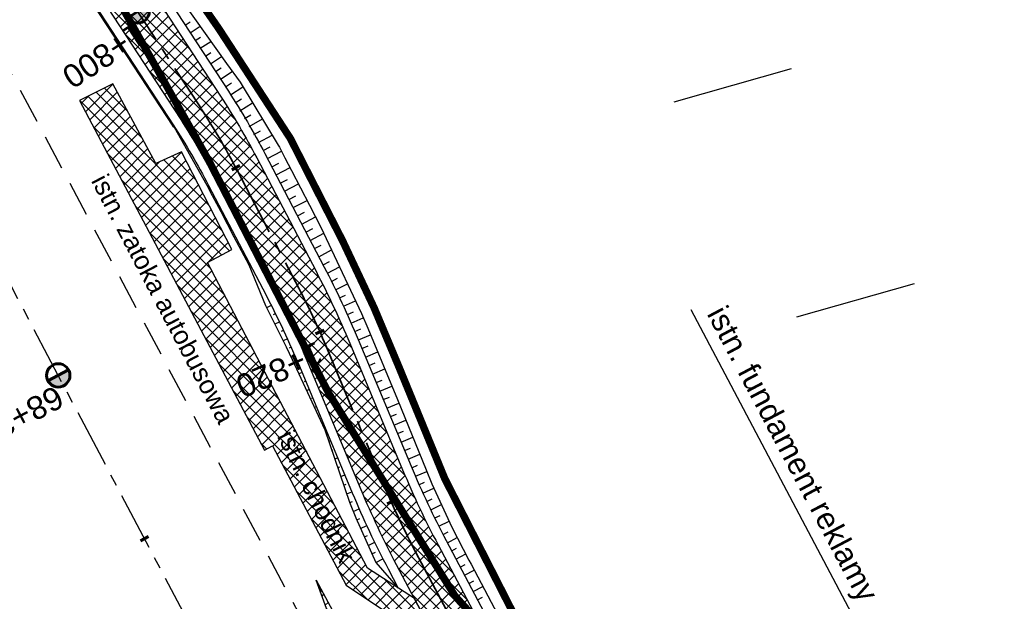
# Model space of a CAD drawing. Header units: metres. Extents: x 7529682 to 7533751, y 5721195 to 5727842.
# Tile 154 of 210: x 7530552 to 7530606, y 5726175 to 5726207. Entities that reach past the tile are written whole.
import ezdxf

# ---------------------------------------------------------------- set-up
doc = ezdxf.new("R2010")
doc.units = ezdxf.units.M
for name, pattern in [('817-dzialki-09-05-04$0$HIDDEN', [0.375, 0.25, -0.125]), ('ACAD_ISO05W100', [33, 24, -3, 0, -3, 0, -3]), ('CENTER', [50.8, 31.75, -6.35, 6.35, -6.35]), ('CENTER2', [28.575, 19.05, -3.175, 3.175, -3.175]), ('HIDDEN', [9.525, 6.35, -3.175])]:
    doc.linetypes.add(name, pattern=pattern)
for name, color, linetype in [('C-DROGI-SYTUACJA', 7, 'Continuous'), ('C-DROGI-SYTUACJA-ETYKIETY', 7, 'Continuous'), ('D-hatch-chodniki', 221, 'Continuous'), ('D-hatch-pobocza', 131, 'Continuous'), ('D-pobocza', 60, 'Continuous'), ('D-skarpa', 2, 'Continuous'), ('D-skarpa-kreskowanie', 2, 'Continuous')]:
    doc.layers.add(name, color=color, linetype=linetype)
for name, color, linetype, lineweight, true_color in [('D-ewidencja-numery', 7, 'Continuous', 50, 0x40ff00), ('D-hatch-ciag-pieszo-rowerowy', 7, 'Continuous', 13, 0xff9f80), ('D-LR-etap-III', 7, '817-dzialki-09-05-04$0$HIDDEN', 50, 0x00008f), ('D-podzialy-dzialek-Kobior', 7, 'Continuous', 30, 0xff0040)]:
    doc.layers.add(name, color=color, linetype=linetype, lineweight=lineweight, true_color=true_color)
for name, color, linetype, lineweight in [('D-krawędzie', 3, 'Continuous', 30), ('D-obrzeża', 2, 'Continuous', 30), ('D-opisy', 2, 'Continuous', 30), ('D-oś', 10, 'CENTER', 30), ('D-pas-drogowy', 7, 'ACAD_ISO05W100', 50)]:
    doc.layers.add(name, color=color, linetype=linetype, lineweight=lineweight)
doc.layers.add('poprzeczki', color=7, linetype='Continuous', true_color=0x0000c7)
doc.styles.get("Standard").update_dxf_attribs({"font": 'arial.ttf'})
pattern_1 = [(45, (0, 0), (-0.33675960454, 0.33675960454), []), (135, (0, 0), (-0.33675960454, -0.33675960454), [])]

# ---------------------------------------------------------------- blocks, each defined once
blk = doc.blocks.new('kilometraz')
at = {"linetype": 'ByBlock', "lineweight": -2}
blk.add_hatch(color=0, dxfattribs=at).paths.add_polyline_path([(0, -0.28125, 0.41421356), (0.28125, 0, 0.41421356), (0, 0.28125)])
at = {"color": 0, "linetype": 'ByBlock', "lineweight": -2}
blk.add_line((0, 0.28125), (0, -0.28125), dxfattribs=at)
blk.add_circle((0, 0), 0.28125, dxfattribs=at)
blk = doc.blocks.new('AeccTickLine')
at = {"color": 0, "linetype": 'ByBlock', "lineweight": -2}
blk.add_line((0, 1), (0, -1), dxfattribs=at)

msp = doc.modelspace()

# ---------------------------------------------------------------- hatches: boundary and pattern name
at = {"layer": 'D-hatch-chodniki', "true_color": 0x6e6e6e}
h = msp.add_hatch(dxfattribs=at)
h.set_pattern_fill('ANSI37', color=8, scale=0.15, style=0)
h.set_pattern_definition(pattern_1)
h.paths.add_polyline_path([(7530569.95, 5726176.26), (7530572.683, 5726174.422), (7530575.08, 5726172.81), (7530573.655, 5726175.53), (7530571.11, 5726177.18), (7530566.591, 5726185.821), (7530562.45, 5726193.74), (7530563.76, 5726194.44), (7530561.035, 5726199.74), (7530559.65, 5726199.11), (7530557.32, 5726203.42), (7530555.52, 5726202.51), (7530557.01, 5726199.688), (7530559.614, 5726194.768), (7530565.54, 5726183.56), (7530565.97, 5726183.81)])
at = {"layer": 'D-hatch-ciag-pieszo-rowerowy'}
h = msp.add_hatch(dxfattribs=at)
h.set_pattern_fill('ANSI37', color=256, scale=0.15, style=0)
h.set_pattern_definition(pattern_1)
edge = h.paths.add_edge_path()
edge.add_line((7530579.999, 5726163.494), (7530582.284, 5726164.519))
edge.add_line((7530582.284, 5726164.519), (7530574.938, 5726178.434))
edge.add_arc((7530619.154, 5726201.777), 50, 202.668, 207.8318, ccw=False)
edge.add_line((7530573.016, 5726182.508), (7530570.15, 5726189.371))
edge.add_arc((7530524.012, 5726170.102), 50, 22.668, 27.5934)
edge.add_line((7530568.325, 5726193.262), (7530565.111, 5726199.411))
edge.add_arc((7530529.661, 5726180.883), 40, 27.5934, 33.1309)
edge.add_line((7530563.158, 5726202.745), (7530555.511, 5726214.462))
edge.add_arc((7530589.008, 5726236.325), 40, 208.4475, 213.1309, ccw=False)
edge.add_line((7530553.837, 5726217.27), (7530543.028, 5726237.223))
edge.add_line((7530543.028, 5726237.223), (7530528.099, 5726266.319))
edge.add_line((7530528.099, 5726266.319), (7530507.524, 5726305.704))
edge.add_line((7530507.524, 5726305.704), (7530488.366, 5726341.909))
edge.add_line((7530488.366, 5726341.909), (7530485.291, 5726347.724))
edge.add_line((7530485.291, 5726347.724), (7530482.337, 5726347.963))
edge.add_line((7530482.337, 5726347.963), (7530486.156, 5726340.739))
edge.add_line((7530486.156, 5726340.739), (7530505.312, 5726304.54))
edge.add_line((7530505.312, 5726304.54), (7530525.878, 5726265.169))
edge.add_line((7530525.878, 5726265.169), (7530540.816, 5726236.057))
edge.add_line((7530540.816, 5726236.057), (7530551.688, 5726215.99))
edge.add_arc((7530586.858, 5726235.044), 40, 208.4475, 213.1309)
edge.add_line((7530553.361, 5726213.182), (7530560.998, 5726201.48))
edge.add_arc((7530527.501, 5726179.618), 40, 27.5934, 33.1309, ccw=False)
edge.add_line((7530562.951, 5726198.146), (7530566.06, 5726192.199))
edge.add_arc((7530521.747, 5726169.039), 50, 22.668, 27.5934, ccw=False)
edge.add_line((7530567.884, 5726188.309), (7530570.753, 5726181.44))
edge.add_arc((7530616.891, 5726200.71), 50, 202.668, 207.8318)
edge.add_line((7530572.675, 5726177.366), (7530579.999, 5726163.494))
at = {"layer": 'D-hatch-pobocza'}
h = msp.add_hatch(dxfattribs=at)
h.set_pattern_fill('ANSI37', color=256, scale=0.15, style=0)
h.set_pattern_definition(pattern_1)
h.paths.add_polyline_path([(7530568.335, 5726176.526), (7530572.471, 5726165.171), (7530576.37, 5726157.785), (7530577.986, 5726158.574)])

# ---------------------------------------------------------------- linework, layer by layer
at = {"layer": 'C-DROGI-SYTUACJA', "color": 10, "linetype": 'CENTER2', "lineweight": 35, "ltscale": 0.2}
msp.add_lwpolyline([(7530506.418, 5726305.122), (7530526.989, 5726265.744), (7530541.922, 5726236.64), (7530552.763, 5726216.63, 0.020438), (7530554.436, 5726213.822), (7530562.078, 5726202.113, -0.024166), (7530564.031, 5726198.778), (7530567.392, 5726192.349, -0.021495), (7530568.851, 5726189.237), (7530572.059, 5726181.558, 0.022535), (7530573.596, 5726178.299), (7530581.269, 5726163.764, 0.096558), (7530584.871, 5726159.294), (7530589.549, 5726155.354, -0.108108), (7530591.633, 5726152.643), (7530599.06, 5726136.869, -0.193566), (7530599.404, 5726130.909), (7530599.097, 5726129.998, 0.223174), (7530599.583, 5726125.774), (7530602.576, 5726120.93, -0.017191)], format="xyb", dxfattribs=at)
at = {"layer": 'D-ewidencja-numery', "color": 12, "ltscale": 15, "true_color": 0xc70000}
msp.add_lwpolyline([(7530406.018, 5726503.606), (7530427.465, 5726462.62), (7530447.928, 5726424.388), (7530471.127, 5726379.921), (7530490.501, 5726343.033), (7530509.499, 5726306.733), (7530529.89, 5726267.244), (7530543.852, 5726238.99), (7530554.809, 5726218.944), (7530559.027, 5726212.223), (7530563.061, 5726206.41), (7530566.934, 5726200.464), (7530569.771, 5726194.902), (7530571.473, 5726191.282), (7530572.839, 5726188.025), (7530575.295, 5726182.035), (7530579.737, 5726173.306), (7530583.3, 5726167.41), (7530583.3, 5726167.41), (7530583.3, 5726167.41)], dxfattribs=at)
at = {"layer": 'D-krawędzie', "linetype": 'HIDDEN', "ltscale": 0.3, "flags": 128}
msp.add_lwpolyline([(7530572.01, 5726166.06), (7530548.24, 5726210.73)], dxfattribs=at)
at = {"layer": 'D-krawędzie', "color": 7, "linetype": 'ByBlock'}
msp.add_lwpolyline([(7530569.95, 5726176.26), (7530572.683, 5726174.422), (7530575.08, 5726172.81), (7530573.655, 5726175.53), (7530571.11, 5726177.18), (7530566.591, 5726185.821), (7530562.45, 5726193.74), (7530563.76, 5726194.44), (7530561.035, 5726199.74), (7530559.65, 5726199.11), (7530557.32, 5726203.42), (7530555.52, 5726202.51), (7530557.01, 5726199.688), (7530559.614, 5726194.768), (7530565.54, 5726183.56), (7530565.97, 5726183.81)], close=True, dxfattribs=at)
at = {"layer": 'D-LR-etap-III', "ltscale": 10, "flags": 128}
msp.add_lwpolyline([(7531750.474, 5723895.103, 0.4, 0.4, 0), (7531750.505, 5723895.13, 0.4, 0.4, 0), (7531682.71, 5724022.92, 0.4, 0.4, 0), (7531619.177, 5724147.204, 0.4, 0.4, 0), (7531592.309, 5724198.489, 0.4, 0.4, 0), (7531553.264, 5724272.919, 0.4, 0.4, 0), (7531504.02, 5724366.79, 0.4, 0.4, 0), (7531482.09, 5724407.62, 0.4, 0.4, 0), (7531412.35, 5724541.183, 0.4, 0.4, 0), (7531388.464, 5724586.93, 0.4, 0.4, 0), (7531345.12, 5724669.94, 0.4, 0.4, 0), (7531127.66, 5725081.67, 0.4, 0.4, 0), (7531059.253, 5725211.041, 0.4, 0.4, 0), (7531008.007, 5725307.954, 0.4, 0.4, 0), (7530964.182, 5725390.836, 0.4, 0.4, 0), (7530914.557, 5725484.684, 0.4, 0.4, 0), (7530865.243, 5725577.494, 0.4, 0.4, 0), (7530840.085, 5725624.059, 0.4, 0.4, 0), (7530802.56, 5725694.925, 0.4, 0.4, 0), (7530755.54, 5725787.51, 0.4, 0.4, 0), (7530708.718, 5725876.303, 0.4, 0.4, 0), (7530695.12, 5725902.09, 0.4, 0.4, 0), (7530642.914, 5726001.078, 0.4, 0.4, 0), (7530634.935, 5726016.147, 0.4, 0.4, 0), (7530610.82, 5726061.93, 0.4, 0.4, 0), (7530610.82, 5726061.93, 0.4, 0.4, 0), (7530607.21, 5726063.51, 0.4, 0.4, 0), (7530597.42, 5726080.68, 0.4, 0.4, 0), (7530591.16, 5726088.44, 0.4, 0.4, 0), (7530581.28, 5726107.21, 0.4, 0.4, 0), (7530571.29, 5726130.56, 0.4, 0.4, 0), (7530549.555, 5726171.527, 0.4, 0.4, 0), (7530531.014, 5726206.474, 0.4, 0.4, 0), (7530516.461, 5726236.017, 0.4, 0.4, 0), (7530500.799, 5726266.141, 0.4, 0.4, 0), (7530491.35, 5726283.94, 0.4, 0.4, 0), (7530482.4, 5726303.41, 0.4, 0.4, 0), (7530482.4, 5726303.41, 0.4, 0.4, 0), (7530450.41, 5726357.28, 0.4, 0.4, 0), (7530397.759, 5726458.5, 0.4, 0.4, 0), (7530334.708, 5726583.665, 0.4, 0.4, 0), (7530303.939, 5726645.168, 0.4, 0.4, 0), (7530300.51, 5726651.778, 0.4, 0.4, 0), (7530289.214, 5726671.967, 0.4, 0.4, 0), (7530281.54, 5726685.57, 0.4, 0.4, 0), (7530261.371, 5726724.163, 0.4, 0.4, 0), (7530254.03, 5726738.21, 0.4, 0.4, 0), (7530197.22, 5726845.06, 0.4, 0.4, 0), (7530194.71, 5726849.15, 0.4, 0.4, 0), (7530195.92, 5726850.75, 0.4, 0.4, 0), (7530170.547, 5726892.961, 0.4, 0.4, 0), (7530143.175, 5726945.066, 0.4, 0.4, 0), (7530105.06, 5727018.32, 0.4, 0.4, 0), (7530100.06, 5727027.16, 0.4, 0.4, 0), (7530062.319, 5727099.625, 0.4, 0.4, 0), (7530015.379, 5727189.42, 0.4, 0.4, 0), (7529983.208, 5727250.207, 0.4, 0.4, 0), (7529953.284, 5727306.747, 0.4, 0.4, 0), (7529900.671, 5727406.159, 0.4, 0.4, 0), (7529890.63, 5727425.131, 0.4, 0.4, 0), (7529875.155, 5727454.426, 0.4, 0.4, 0), (7529857.56, 5727487.787, 0.4, 0.4, 0), (7529835.194, 5727530.193, 0.4, 0.4, 0), (7529811.741, 5727574.662, 0.4, 0.4, 0), (7529792.102, 5727611.923, 0.4, 0.4, 0), (7529768.066, 5727657.47, 0.4, 0.4, 0), (7529755.211, 5727682.131, 0.4, 0.4, 0), (7529753.31, 5727681.13, 0.4, 0.4, 0), (7529739.21, 5727707.77, 0.4, 0.4, 0), (7529735.395, 5727711.252, 0.4, 0.4, 0), (7529725.42, 5727730.2, 0.4, 0.4, 0), (7529723.55, 5727729.88, 0.4, 0.4, 0), (7529695.567, 5727782.932, 0.4, 0.4, 0), (7529717.68, 5727794.024, 0.4, 0.4, 0), (7529736.275, 5727758.647, 0.4, 0.4, 0), (7529736.275, 5727758.647, 0.4, 0.4, 0), (7529744.511, 5727750.406, 0.4, 0.4, 0), (7529744.511, 5727750.406, 0.4, 0.4, 0), (7529750.283, 5727738.55, 0.4, 0.4, 0), (7529777.109, 5727687.569, 0.4, 0.4, 0), (7529796.515, 5727651.33, 0.4, 0.4, 0), (7529814.938, 5727616.793, 0.4, 0.4, 0), (7529839.007, 5727572.304, 0.4, 0.4, 0), (7529860.618, 5727532.509, 0.4, 0.4, 0), (7529882.349, 5727491.504, 0.4, 0.4, 0), (7529904.865, 5727449.096, 0.4, 0.4, 0), (7529920.747, 5727418.885, 0.4, 0.4, 0), (7529946.677, 5727368.547, 0.4, 0.4, 0), (7529972.025, 5727320.573, 0.4, 0.4, 0), (7529987.74, 5727290.153, 0.4, 0.4, 0), (7529996.497, 5727273.662, 0.4, 0.4, 0), (7530017.541, 5727234.203, 0.4, 0.4, 0), (7530033.054, 5727204.864, 0.4, 0.4, 0), (7530051.623, 5727170.223, 0.4, 0.4, 0), (7530069.277, 5727137.016, 0.4, 0.4, 0), (7530089.385, 5727097.534, 0.4, 0.4, 0), (7530109.713, 5727060.747, 0.4, 0.4, 0), (7530136.77, 5727011.64, 0.4, 0.4, 0), (7530162.447, 5726962.744, 0.4, 0.4, 0), (7530187.674, 5726916.992, 0.4, 0.4, 0), (7530207.821, 5726879.335, 0.4, 0.4, 0), (7530230.626, 5726834.519, 0.4, 0.4, 0), (7530262.288, 5726776.618, 0.4, 0.4, 0), (7530277.51, 5726760.213, 0.4, 0.4, 0), (7530286.037, 5726744.107, 0.4, 0.4, 0), (7530288.097, 5726735.884, 0.4, 0.4, 0), (7530290.394, 5726725.047, 0.4, 0.4, 0), (7530296.177, 5726713.583, 0.4, 0.4, 0), (7530302.726, 5726701.182, 0.4, 0.4, 0), (7530325.685, 5726657.466, 0.4, 0.4, 0), (7530343.244, 5726623.649, 0.4, 0.4, 0), (7530360.23, 5726591.747, 0.4, 0.4, 0), (7530383.209, 5726548.059, 0.4, 0.4, 0), (7530406.018, 5726503.606, 0.4, 0.4, 0), (7530427.465, 5726462.62, 0.4, 0.4, 0), (7530447.928, 5726424.388, 0.4, 0.4, 0), (7530471.127, 5726379.921, 0.4, 0.4, 0), (7530490.501, 5726343.033, 0.4, 0.4, 0), (7530509.499, 5726306.733, 0.4, 0.4, 0), (7530529.89, 5726267.244, 0.4, 0.4, 0), (7530543.852, 5726238.99, 0.4, 0.4, 0), (7530554.809, 5726218.944, 0.4, 0.4, 0), (7530559.027, 5726212.223, 0.4, 0.4, 0), (7530563.061, 5726206.41, 0.4, 0.4, 0), (7530566.934, 5726200.464, 0.4, 0.4, 0), (7530569.771, 5726194.902, 0.4, 0.4, 0), (7530571.473, 5726191.282, 0.4, 0.4, 0), (7530572.839, 5726188.025, 0.4, 0.4, 0), (7530575.295, 5726182.035, 0.4, 0.4, 0), (7530579.737, 5726173.306, 0.4, 0.4, 0), (7530583.3, 5726167.41, 0.4, 0.4, 0), (7530593.4, 5726163.33, 0.4, 0.4, 0), (7530598.618, 5726155.264, 0.4, 0.4, 0), (7530608.258, 5726140.497, 0.4, 0.4, 0), (7530603.27, 5726136.83, 0.4, 0.4, 0), (7530606.53, 5726131.84, 0.4, 0.4, 0), (7530604.239, 5726124.217, 0.4, 0.4, 0), (7530605.847, 5726121.63, 0.4, 0.4, 0), (7530608.972, 5726116.164, 0.4, 0.4, 0), (7530618.114, 5726097.791, 0.4, 0.4, 0), (7530651.213, 5726034.96, 0.4, 0.4, 0), (7530670.244, 5725998.611, 0.4, 0.4, 0), (7530698.075, 5725945.953, 0.4, 0.4, 0), (7530716.506, 5725911.305, 0.4, 0.4, 0), (7530735.223, 5725875.667, 0.4, 0.4, 0), (7530752.504, 5725842.155, 0.4, 0.4, 0), (7530778.311, 5725793.501, 0.4, 0.4, 0), (7530797.5, 5725756.382, 0.4, 0.4, 0), (7530812.519, 5725728.289, 0.4, 0.4, 0), (7530820.039, 5725713.16, 0.4, 0.4, 0), (7530822.422, 5725710.194, 0.4, 0.4, 0), (7530833.155, 5725688.801, 0.4, 0.4, 0), (7530849.629, 5725656.159, 0.4, 0.4, 0), (7530867.983, 5725621.964, 0.4, 0.4, 0), (7530872.63, 5725612.888, 0.4, 0.4, 0), (7530880.354, 5725597.595, 0.4, 0.4, 0), (7530883.839, 5725593.389, 0.4, 0.4, 0), (7530891.782, 5725587.763, 0.4, 0.4, 0), (7530895.039, 5725584.281, 0.4, 0.4, 0), (7530897.034, 5725580.941, 0.4, 0.4, 0), (7530900.952, 5725579.946, 0.4, 0.4, 0), (7530904.81, 5725571.977, 0.4, 0.4, 0), (7530903.682, 5725568.566, 0.4, 0.4, 0), (7530908.901, 5725558.845, 0.4, 0.4, 0), (7530910.252, 5725545.672, 0.4, 0.4, 0), (7530912.873, 5725538.646, 0.4, 0.4, 0), (7530945.278, 5725478.464, 0.4, 0.4, 0), (7530959.692, 5725450.246, 0.4, 0.4, 0), (7531002.827, 5725368.192, 0.4, 0.4, 0), (7531044.704, 5725290.314, 0.4, 0.4, 0), (7531064.099, 5725253.213, 0.4, 0.4, 0), (7531083.01, 5725216.678, 0.4, 0.4, 0), (7531113.013, 5725158.466, 0.4, 0.4, 0), (7531137.364, 5725113.071, 0.4, 0.4, 0), (7531150.831, 5725086.712, 0.4, 0.4, 0), (7531159.746, 5725076.641, 0.4, 0.4, 0), (7531166.31, 5725074.58, 0.4, 0.4, 0), (7531172.29, 5725062.58, 0.4, 0.4, 0), (7531170.59, 5725055.606, 0.4, 0.4, 0), (7531173.733, 5725044.081, 0.4, 0.4, 0), (7531215.342, 5724964.86, 0.4, 0.4, 0), (7531238.054, 5724921.685, 0.4, 0.4, 0), (7531262.39, 5724875.283, 0.4, 0.4, 0), (7531295.587, 5724811.266, 0.4, 0.4, 0), (7531348.488, 5724712.363, 0.4, 0.4, 0), (7531363.741, 5724682.684, 0.4, 0.4, 0), (7531366.987, 5724675.865, 0.4, 0.4, 0), (7531382.541, 5724646.111, 0.4, 0.4, 0), (7531401.299, 5724610.875, 0.4, 0.4, 0), (7531428.965, 5724558.862, 0.4, 0.4, 0), (7531449.111, 5724520.398, 0.4, 0.4, 0), (7531477.293, 5724465.831, 0.4, 0.4, 0), (7531500.996, 5724421.113, 0.4, 0.4, 0), (7531512.122, 5724400.549, 0.4, 0.4, 0), (7531513.782, 5724396.757, 0.4, 0.4, 0), (7531526.32, 5724379.39, 0.4, 0.4, 0), (7531566.784, 5724302.736, 0.4, 0.4, 0), (7531612.277, 5724225.61, 0.4, 0.4, 0), (7531620.493, 5724210.548, 0.4, 0.4, 0), (7531631.578, 5724196.258, 0.4, 0.4, 0), (7531653.484, 5724152.434, 0.4, 0.4, 0), (7531661.151, 5724128.494, 0.4, 0.4, 0), (7531673.881, 5724101.186, 0.4, 0.4, 0), (7531684.691, 5724081.184, 0.4, 0.4, 0), (7531699.212, 5724051.17, 0.4, 0.4, 0), (7531704.034, 5724040.584, 0.4, 0.4, 0), (7531704.034, 5724040.584, 0.4, 0.4, 0), (7531703.913, 5724037.17, 0.4, 0.4, 0), (7531736.42, 5723969.232, 0.4, 0.4, 0), (7531738.285, 5723967.699, 0.4, 0.4, 0), (7531742.181, 5723962.346, 0.4, 0.4, 0), (7531744.286, 5723958.616, 0.4, 0.4, 0), (7531755.393, 5723944.193, 0.4, 0.4, 0), (7531758.69, 5723936.76, 0.4, 0.4, 0), (7531780.08, 5723929.25, 0.4, 0.4, 0), (7531792.612, 5723906.338, 0.4, 0.4, 0), (7531792.612, 5723906.338, 0.4, 0.4, 0), (7531756.962, 5723883.055, 0.4, 0.4, 0), (7531750.46, 5723895.13, 0.4, 0.4, 0), (7531750.46, 5723895.13, 0, 0, 0)], format="xyseb", dxfattribs=at)
at = {"layer": 'D-obrzeża'}
for points in [[(7530404.057, 5726502.584), (7530425.547, 5726461.605), (7530445.927, 5726422.724), (7530468.894, 5726378.737), (7530488.366, 5726341.909), (7530507.524, 5726305.704), (7530528.099, 5726266.319), (7530543.028, 5726237.223), (7530553.837, 5726217.27, 0.020438), (7530555.511, 5726214.462), (7530563.158, 5726202.745, -0.024166), (7530565.111, 5726199.411), (7530568.325, 5726193.262, -0.021495), (7530570.15, 5726189.371), (7530573.016, 5726182.508, 0.022535), (7530574.938, 5726178.434), (7530582.467, 5726164.173, 0.144123), (7530586.407, 5726160.127), (7530591.402, 5726157.316, -0.143266), (7530593.364, 5726155.308), (7530594.228, 5726153.684)], [(7530401.842, 5726501.425), (7530423.333, 5726460.444), (7530443.712, 5726421.565), (7530466.681, 5726377.574), (7530486.156, 5726340.739), (7530505.312, 5726304.54), (7530525.878, 5726265.169), (7530540.816, 5726236.057), (7530551.688, 5726215.99, 0.020438), (7530553.361, 5726213.182), (7530560.998, 5726201.48, -0.024166), (7530562.951, 5726198.146), (7530566.06, 5726192.199, -0.021495), (7530567.884, 5726188.309), (7530570.753, 5726181.44, 0.022535), (7530572.675, 5726177.366), (7530580.714, 5726162.138, 0.101584), (7530584.546, 5726157.479), (7530584.686, 5726157.365, -0.100735), (7530588.495, 5726152.75), (7530588.874, 5726152.037)]]:
    msp.add_lwpolyline(points, format="xyb", dxfattribs=at)
at = {"layer": 'D-opisy'}
msp.add_lwpolyline([(7530588.626, 5726191.186), (7530597.5, 5726174.402), (7530588.999, 5726161.261)], dxfattribs=at)
at = {"layer": 'D-oś', "ltscale": 0.1}
msp.add_lwpolyline([(7530594.845, 5726110.895), (7530540.21, 5726214.45), (7530503.32, 5726286.651), (7530486.173, 5726319.196), (7530460.325, 5726368.218), (7530439.346, 5726408.03), (7530417.989, 5726448.552), (7530400.958, 5726480.914), (7530382.667, 5726515.602), (7530364.162, 5726550.682), (7530346.91, 5726583.371), (7530329.964, 5726615.378), (7530313.508, 5726646.548), (7530301.37, 5726669.551), (7530292.952, 5726685.471), (7530288.281, 5726694.304), (7530281.407, 5726707.304), (7530276.579, 5726716.435)], dxfattribs=at)
at = {"layer": 'D-pas-drogowy', "ltscale": 0.2, "flags": 128}
msp.add_lwpolyline([(7531633.019, 5724182.834, 0.4, 0.4, 0), (7531617.559, 5724211.608, 0.4, 0.4, 0), (7531566.784, 5724302.736, 0.4, 0.4, 0), (7531538.419, 5724356.47, 0.4, 0.4, 0), (7531526.32, 5724379.39, 0.4, 0.4, 0), (7531516.102, 5724393.607, 0.4, 0.4, 0.001485), (7531513.78, 5724396.838, 0.4, 0.4, 0), (7531501.87, 5724413.41, 0.4, 0.4, 0), (7531474.926, 5724464.508, 0.4, 0.4, 0), (7531446.2, 5724518.992, 0.4, 0.4, 0), (7531424.962, 5724559.262, 0.4, 0.4, 0), (7531398.444, 5724609.566, 0.4, 0.4, 0), (7531379.647, 5724645.216, 0.4, 0.4, 0), (7531365.23, 5724672.56, 0.4, 0.4, 0), (7531341.306, 5724717.915, 0.4, 0.4, 0), (7531312.9, 5724771.789, 0.4, 0.4, 0), (7531292.591, 5724810.307, 0.4, 0.4, 0), (7531259.392, 5724873.271, 0.4, 0.4, 0), (7531233.74, 5724921.923, 0.4, 0.4, 0), (7531203.073, 5724980.092, 0.4, 0.4, 0), (7531173.471, 5725036.225, 0.4, 0.4, 0), (7531168.27, 5725046.09, 0.4, 0.4, 0), (7531172.29, 5725062.58, 0.4, 0.4, 0), (7531166.31, 5725074.58, 0.4, 0.4, 0), (7531150.32, 5725079.6, 0.4, 0.4, 0), (7531141.5, 5725096.43, 0.4, 0.4, 0), (7531109.312, 5725157.814, 0.4, 0.4, 0), (7531086.641, 5725201.048, 0.4, 0.4, 0), (7531059.198, 5725253.384, 0.4, 0.4, 0), (7531028.207, 5725312.489, 0.4, 0.4, 0), (7530999.105, 5725367.99, 0.4, 0.4, 0), (7530956.248, 5725449.725, 0.4, 0.4, 0), (7530924.398, 5725510.464, 0.4, 0.4, 0), (7530897.51, 5725561.74, 0.4, 0.4, 0), (7530894.46, 5725566.14, 0.4, 0.4, 0), (7530892.16, 5725570.49, 0.4, 0.4, 0), (7530869.363, 5725613.307, 0.4, 0.4, 0), (7530861.694, 5725627.705, 0.4, 0.4, 0), (7530852.74, 5725644.52, 0.4, 0.4, 0), (7530831.51, 5725684.2, 0.4, 0.4, 0), (7530811.13, 5725722.52, 0.4, 0.4, 0), (7530792.348, 5725757.941, 0.4, 0.4, 0), (7530768.03, 5725803.8, 0.4, 0.4, 0), (7530748.769, 5725840.179, 0.4, 0.4, 0), (7530727.7, 5725879.97, 0.4, 0.4, 0), (7530712.098, 5725909.545, 0.4, 0.4, 0), (7530693.644, 5725944.645, 0.4, 0.4, 0), (7530665.702, 5725997.539, 0.4, 0.4, 0), (7530641.76, 5726042.88, 0.4, 0.4, 0), (7530616.5, 5726091.48, 0.4, 0.4, 0), (7530604.628, 5726114.32, 0.4, 0.4, -0.007763), (7530602.5, 5726118.43, 0.4, 0.4, 0), (7530603.992, 5726123.395, 0.4, 0.4, 0), (7530606.53, 5726131.84, 0.4, 0.4, 0), (7530603.27, 5726136.83, 0.4, 0.4, 0), (7530593.776, 5726151.369, 0.4, 0.4, 0), (7530590.203, 5726156.84, 0.4, 0.4, 0), (7530583.3, 5726167.41, 0.4, 0.4, 0), (7530580.578, 5726170.428, 0.4, 0.4, 0), (7530575.85, 5726175.67, 0.4, 0.4, 0), (7530569.01, 5726186.66, 0.4, 0.4, 0), (7530562.555, 5726199.189, 0.4, 0.4, 0), (7530555.67, 5726211.39, 0.4, 0.4, 0), (7530548.29, 5726224.23, 0.4, 0.4, 0), (7530540.58, 5726237.71, 0.4, 0.4, 0), (7530532.68, 5726252.65, 0.4, 0.4, 0), (7530524.06, 5726269.35, 0.4, 0.4, 0), (7530502.82, 5726309.91, 0.4, 0.4, 0), (7530488.83, 5726336.63, 0.4, 0.4, 0), (7530466.03, 5726380.16, 0.4, 0.4, 0), (7530438.47, 5726432.77, 0.4, 0.4, 0), (7530424.53, 5726459.09, 0.4, 0.4, 0), (7530401.63, 5726502.97, 0.4, 0.4, 0), (7530383.38, 5726538.06, 0.4, 0.4, 0), (7530353.97, 5726593.52, 0.4, 0.4, 0), (7530338.47, 5726622.74, 0.4, 0.4, 0), (7530322.01, 5726653.88, 0.4, 0.4, 0), (7530297.54, 5726700.33, 0.4, 0.4, 0), (7530287.38, 5726719.6, 0.4, 0.4, 0), (7530285.95, 5726722.316, 0.4, 0.4, 0), (7530280.26, 5726733.12, 0.4, 0.4, 0), (7530266.73, 5726758.74, 0.4, 0.4, 0), (7530260.42, 5726770.47, 0.4, 0.4, 0), (7530253.25, 5726783.82, 0.4, 0.4, 0), (7530244.95, 5726799.33, 0.4, 0.4, 0), (7530239.39, 5726808.49, 0.4, 0.4, 0), (7530238.29, 5726807.9, 0.4, 0.4, 0), (7530218.11, 5726850.67, 0.4, 0.4, 0), (7530175.907, 5726928.168, 0.4, 0.4, 0), (7530096.68, 5727076.15, 0.4, 0.4, 0), (7530094.68, 5727079.89, 0.4, 0.4, 0), (7530064.597, 5727135.523, 0.4, 0.4, 0), (7530046.731, 5727168.892, 0.4, 0.4, 0), (7530025.803, 5727208.461, 0.4, 0.4, 0), (7530012.847, 5727232.979, 0.4, 0.4, 0), (7529994.15, 5727268.45, 0.4, 0.4, 0), (7529981.671, 5727291.93, 0.4, 0.4, 0), (7529949.89, 5727351.73, 0.4, 0.4, 0), (7529924.75, 5727399.03, 0.4, 0.4, 0), (7529915.516, 5727417.1, 0.4, 0.4, 0), (7529885.83, 5727475.19, 0.4, 0.4, 0), (7529862.56, 5727519.97, 0.4, 0.4, 0), (7529852.985, 5727538.191, 0.4, 0.4, 0), (7529836.513, 5727569.511, 0.4, 0.4, 0), (7529815.369, 5727609.141, 0.4, 0.4, 0), (7529792.795, 5727651.247, 0.4, 0.4, 0), (7529774.199, 5727685.858, 0.4, 0.4, 0), (7529746.966, 5727736.059, 0.4, 0.4, 0), (7529733.92, 5727757.62, 0.4, 0.4, 0), (7529708.607, 5727806.389, 0.4, 0.4, 0), (7529688.492, 5727796.345, 0.4, 0.4, 0), (7529723.55, 5727729.88, 0.4, 0.4, 0), (7529725.42, 5727730.2, 0.4, 0.4, 0), (7529735.38, 5727711.28, 0.4, 0.4, 0), (7529739.21, 5727707.77, 0.4, 0.4, 0), (7529753.31, 5727681.13, 0.4, 0.4, 0), (7529755.178, 5727682.114, 0.4, 0.4, 0), (7529792.102, 5727611.923, 0.4, 0.4, 0), (7529811.741, 5727574.662, 0.4, 0.4, 0), (7529835.194, 5727530.193, 0.4, 0.4, 0), (7529857.56, 5727487.787, 0.4, 0.4, 0), (7529875.155, 5727454.426, 0.4, 0.4, 0), (7529890.63, 5727425.131, 0.4, 0.4, 0), (7529900.671, 5727406.159, 0.4, 0.4, 0), (7529953.284, 5727306.747, 0.4, 0.4, 0), (7529983.208, 5727250.207, 0.4, 0.4, 0), (7530015.379, 5727189.42, 0.4, 0.4, 0), (7530062.319, 5727099.625, 0.4, 0.4, 0), (7530100.06, 5727027.16, 0.4, 0.4, 0), (7530105.06, 5727018.32, 0.4, 0.4, 0), (7530143.175, 5726945.066, 0.4, 0.4, 0), (7530170.547, 5726892.961, 0.4, 0.4, 0), (7530195.92, 5726850.75, 0.4, 0.4, 0), (7530194.71, 5726849.15, 0.4, 0.4, 0), (7530197.22, 5726845.06, 0.4, 0.4, 0), (7530254.03, 5726738.21, 0.4, 0.4, 0), (7530261.371, 5726724.163, 0.4, 0.4, 0), (7530281.54, 5726685.57, 0.4, 0.4, 0), (7530289.214, 5726671.967, 0.4, 0.4, 0), (7530300.51, 5726651.778, 0.4, 0.4, 0), (7530303.939, 5726645.168, 0.4, 0.4, 0), (7530334.708, 5726583.665, 0.4, 0.4, 0), (7530397.759, 5726458.5, 0.4, 0.4, 0), (7530450.41, 5726357.28, 0.4, 0.4, 0), (7530482.4, 5726303.41, 0.4, 0.4, 0), (7530483.688, 5726301.003, 0.4, 0.4, 0), (7530491.35, 5726283.94, 0.4, 0.4, 0), (7530512.67, 5726243.78, 0.4, 0.4, 0), (7530529.43, 5726209.46, 0.4, 0.4, 0), (7530571.29, 5726130.56, 0.4, 0.4, 0), (7530581.28, 5726107.21, 0.4, 0.4, 0), (7530591.16, 5726088.44, 0.4, 0.4, 0), (7530597.42, 5726080.68, 0.4, 0.4, 0), (7530607.21, 5726063.51, 0.4, 0.4, 0), (7530610.82, 5726061.93, 0.4, 0.4, 0), (7530634.935, 5726016.147, 0.4, 0.4, 0), (7530642.914, 5726001.078, 0.4, 0.4, 0), (7530695.12, 5725902.09, 0.4, 0.4, 0), (7530708.718, 5725876.303, 0.4, 0.4, 0), (7530755.54, 5725787.51, 0.4, 0.4, 0), (7530802.56, 5725694.925, 0.4, 0.4, 0), (7530840.085, 5725624.059, 0.4, 0.4, 0), (7530865.243, 5725577.494, 0.4, 0.4, 0), (7530914.557, 5725484.684, 0.4, 0.4, 0), (7530964.182, 5725390.836, 0.4, 0.4, 0), (7531008.007, 5725307.954, 0.4, 0.4, 0), (7531059.253, 5725211.041, 0.4, 0.4, 0), (7531127.66, 5725081.67, 0.4, 0.4, 0), (7531345.12, 5724669.94, 0.4, 0.4, 0), (7531388.464, 5724586.93, 0.4, 0.4, 0), (7531412.35, 5724541.183, 0.4, 0.4, 0), (7531482.09, 5724407.62, 0.4, 0.4, 0), (7531504.02, 5724366.79, 0.4, 0.4, 0), (7531519.374, 5724337.52, 0.4, 0.4, 0), (7531563.749, 5724252.932, 0.4, 0.4, 0), (7531602.175, 5724179.681, 0.4, 0.4, 0), (7531619.177, 5724147.204, 0.4, 0.4, 0), (7531625.038, 5724135.635, 0.4, 0.4, 0), (7531656.796, 5724073.316, 0.4, 0.4, 0), (7531675.12, 5724037.36, 0.4, 0.4, 0), (7531682.71, 5724022.92, 0.4, 0.4, 0), (7531705.565, 5723979.811, 0.4, 0.4, 0), (7531736.606, 5723921.262, 0.4, 0.4, 0), (7531750.46, 5723895.13, 0.4, 0.4, 0), (7531740.77, 5723886.56, 0.4, 0.4, 0), (7531732.86, 5723885, 0.4, 0.4, 0), (7531722.18, 5723887.77, 0.4, 0.4, 0), (7531729.87, 5723862.17, 0.4, 0.4, 0), (7531742.92, 5723861.93, 0.4, 0.4, 0), (7531763.71, 5723859.52, 0.4, 0.4, 0), (7531768.42, 5723854.12, 0.4, 0.4, 0), (7531787.42, 5723817.97, 0.4, 0.4, 0), (7531795.57, 5723809.82, 0.4, 0.4, 0), (7531816.347, 5723819.85, 0.4, 0.4, 0), (7531816.347, 5723819.85, 0.4, 0.4, 0), (7531805.06, 5723843.23, 0.4, 0.4, 0), (7531803.61, 5723886.23, 0.4, 0.4, 0), (7531803.61, 5723886.23, 0.4, 0.4, 0), (7531780.08, 5723929.25, 0.4, 0.4, 0), (7531758.69, 5723936.76, 0.4, 0.4, 0), (7531749.359, 5723946.412, 0.4, 0.4, 0), (7531742.71, 5723953.29, 0.4, 0.4, 0), (7531735.177, 5723967.878, 0.4, 0.4, 0), (7531722.37, 5723992.68, 0.4, 0.4, 0), (7531705.042, 5724030.886, 0.4, 0.4, 0), (7531699.47, 5724043.17, 0.4, 0.4, 0), (7531692.69, 5724058.11, 0.4, 0.4, 0), (7531679.672, 5724084.017, 0.4, 0.4, 0), (7531674.55, 5724094.21, 0.4, 0.4, 0), (7531666.633, 5724114.003, 0.4, 0.4, 0), (7531649, 5724153.82, 0.4, 0.4, 0), (7531641.49, 5724149.34, 0.4, 0.4, 0), (7531626.04, 5724179.34, 0.4, 0.4, 0), (7531633.03, 5724182.84, 0, 0, 0)], format="xyseb", dxfattribs=at)
at = {"layer": 'D-pobocza'}
for points in [[(7530324.032, 5726655.814), (7530341.472, 5726622.699), (7530358.39, 5726590.299), (7530381.354, 5726547.095), (7530404.5, 5726502.816), (7530425.99, 5726461.837), (7530446.37, 5726422.955), (7530469.336, 5726378.97), (7530488.808, 5726342.142), (7530507.967, 5726305.936), (7530528.543, 5726266.549), (7530543.47, 5726237.456), (7530554.277, 5726217.509, 0.020438), (7530555.929, 5726214.736), (7530563.577, 5726203.019, -0.024166), (7530565.554, 5726199.643), (7530568.768, 5726193.493, -0.021495), (7530570.611, 5726189.564), (7530573.478, 5726182.701, 0.022535), (7530575.38, 5726178.667), (7530582.909, 5726164.407)], [(7530320.936, 5726654.183), (7530338.372, 5726621.074), (7530355.294, 5726588.668), (7530378.258, 5726545.463), (7530401.399, 5726501.193), (7530422.89, 5726460.212), (7530443.269, 5726421.333), (7530466.238, 5726377.342), (7530485.714, 5726340.506), (7530504.869, 5726304.308), (7530525.434, 5726264.939), (7530540.374, 5726235.824), (7530551.248, 5726215.751, 0.020438), (7530552.942, 5726212.908), (7530560.579, 5726201.207, -0.024166), (7530562.508, 5726197.914), (7530565.617, 5726191.967, -0.021495), (7530567.423, 5726188.116), (7530570.292, 5726181.248, 0.022535), (7530572.232, 5726177.133), (7530572.779, 5726176.098)]]:
    msp.add_lwpolyline(points, format="xyb", dxfattribs=at)
msp.add_lwpolyline([(7530572.471, 5726165.171), (7530568.335, 5726176.526), (7530577.986, 5726158.574), (7530576.314, 5726157.758)], dxfattribs=at)
at = {"layer": 'D-podzialy-dzialek-Kobior'}
for points in [[(7530587.726, 5726202.449), (7530594.085, 5726204.249)], [(7530594.377, 5726190.8), (7530600.736, 5726192.6)]]:
    msp.add_lwpolyline(points, dxfattribs=at)
at = {"layer": 'D-skarpa', "linetype": 'Continuous'}
for points in [[(7530554.413, 5726210.543), (7530559.889, 5726202.175), (7530560.576, 5726201.132), (7530560.639, 5726201.066), (7530562.414, 5726197.927), (7530562.414, 5726197.927), (7530562.708, 5726197.364), (7530563.176, 5726196.509), (7530563.868, 5726195.137), (7530564.687, 5726193.608), (7530565.586, 5726191.406), (7530566.71, 5726189.174), (7530567.037, 5726188.479), (7530568.799, 5726184.672), (7530570.143, 5726180.758), (7530570.477, 5726179.904), (7530571.565, 5726177.482), (7530572.779, 5726176.098)], [(7530560.593, 5726208.606), (7530563.478, 5726204.518), (7530564.209, 5726203.504), (7530564.265, 5726203.421), (7530566.282, 5726200.092), (7530566.339, 5726199.985), (7530566.639, 5726199.419), (7530567.004, 5726198.726), (7530567.978, 5726196.843), (7530568.587, 5726195.647), (7530569.603, 5726193.505), (7530570.789, 5726190.975), (7530571.127, 5726190.187), (7530572.737, 5726186.317), (7530574.298, 5726182.494), (7530574.607, 5726181.736), (7530575.685, 5726179.402), (7530576.611, 5726177.598), (7530576.724, 5726177.388), (7530579.066, 5726172.97)]]:
    msp.add_lwpolyline(points, dxfattribs=at)
at = {"layer": 'D-skarpa-kreskowanie', "linetype": 'Continuous'}
for p, q in [((7530561.237, 5726206.603, 107.772), (7530561.501, 5726206.775, 107.563)), ((7530561.511, 5726206.184, 107.781), (7530562.053, 5726206.538, 107.35)), ((7530561.784, 5726205.765, 107.79), (7530562.063, 5726205.947, 107.568)), ((7530562.057, 5726205.347, 107.798), (7530562.63, 5726205.72, 107.343)), ((7530562.331, 5726204.928, 107.807), (7530562.624, 5726205.12, 107.573)), ((7530562.604, 5726204.509, 107.816), (7530563.207, 5726204.903, 107.336)), ((7530562.877, 5726204.09, 107.824), (7530563.186, 5726204.292, 107.578)), ((7530563.15, 5726203.672, 107.833), (7530563.788, 5726204.088, 107.326)), ((7530563.424, 5726203.253, 107.842), (7530563.752, 5726203.467, 107.58)), ((7530563.689, 5726202.83, 107.849), (7530564.362, 5726203.262, 107.316)), ((7530563.942, 5726202.398, 107.855), (7530564.284, 5726202.612, 107.585)), ((7530564.195, 5726201.967, 107.86), (7530564.89, 5726202.39, 107.317)), ((7530564.448, 5726201.535, 107.865), (7530564.801, 5726201.745, 107.591)), ((7530564.701, 5726201.104, 107.871), (7530565.418, 5726201.518, 107.318)), ((7530564.954, 5726200.673, 107.876), (7530565.318, 5726200.877, 107.597)), ((7530565.206, 5726200.241, 107.881), (7530565.947, 5726200.645, 107.319)), ((7530565.459, 5726199.81, 107.887), (7530565.835, 5726200.009, 107.603)), ((7530565.697, 5726199.37, 107.89), (7530566.455, 5726199.766, 107.319)), ((7530565.928, 5726198.927, 107.891), (7530566.309, 5726199.126, 107.605)), ((7530566.16, 5726198.484, 107.892), (7530566.922, 5726198.882, 107.319)), ((7530566.391, 5726198.041, 107.891), (7530566.772, 5726198.24, 107.605)), ((7530566.623, 5726197.598, 107.889), (7530567.382, 5726197.994, 107.318)), ((7530566.855, 5726197.154, 107.888), (7530567.233, 5726197.352, 107.603)), ((7530567.086, 5726196.711, 107.886), (7530567.842, 5726197.106, 107.318)), ((7530567.318, 5726196.268, 107.883), (7530567.694, 5726196.465, 107.6)), ((7530567.549, 5726195.825, 107.88), (7530568.297, 5726196.216, 107.317)), ((7530567.781, 5726195.382, 107.876), (7530568.153, 5726195.576, 107.597)), ((7530568.013, 5726194.939, 107.873), (7530568.742, 5726195.32, 107.324)), ((7530568.244, 5726194.496, 107.869), (7530568.601, 5726194.682, 107.601)), ((7530568.476, 5726194.053, 107.866), (7530569.171, 5726194.416, 107.343)), ((7530568.707, 5726193.609, 107.862), (7530569.047, 5726193.787, 107.607)), ((7530568.939, 5726193.166, 107.859), (7530569.6, 5726193.512, 107.361)), ((7530569.156, 5726192.716, 107.855), (7530569.486, 5726192.883, 107.608)), ((7530569.373, 5726192.265, 107.852), (7530570.032, 5726192.59, 107.362)), ((7530569.59, 5726191.815, 107.848), (7530569.919, 5726191.972, 107.605)), ((7530565.904, 5726191.406, 107.727), (7530565.652, 5726191.275, 107.538)), ((7530569.807, 5726191.364, 107.845), (7530570.464, 5726191.669, 107.362)), ((7530566.121, 5726190.955, 107.724), (7530565.998, 5726190.894, 107.632)), ((7530570.024, 5726190.914, 107.842), (7530570.352, 5726191.061, 107.602)), ((7530566.338, 5726190.505, 107.72), (7530566.098, 5726190.388, 107.542)), ((7530570.231, 5726190.459, 107.838), (7530570.888, 5726190.744, 107.361)), ((7530566.555, 5726190.054, 107.716), (7530566.438, 5726190, 107.63)), ((7530570.428, 5726190, 107.835), (7530570.758, 5726190.138, 107.596)), ((7530570.622, 5726189.539, 107.831), (7530571.282, 5726189.814, 107.354)), ((7530566.772, 5726189.604, 107.713), (7530566.545, 5726189.501, 107.546)), ((7530566.984, 5726189.151, 107.709), (7530566.875, 5726189.103, 107.629)), ((7530570.815, 5726189.077, 107.828), (7530571.144, 5726189.215, 107.589)), ((7530571.007, 5726188.616, 107.824), (7530571.666, 5726188.891, 107.348)), ((7530567.181, 5726188.692, 107.705), (7530566.977, 5726188.606, 107.558)), ((7530567.375, 5726188.231, 107.702), (7530567.282, 5726188.192, 107.634)), ((7530571.2, 5726188.154, 107.821), (7530571.529, 5726188.292, 107.583)), ((7530567.568, 5726187.769, 107.698), (7530567.398, 5726187.699, 107.575)), ((7530571.393, 5726187.693, 107.817), (7530572.05, 5726187.968, 107.342)), ((7530567.761, 5726187.308, 107.695), (7530567.684, 5726187.276, 107.64)), ((7530571.585, 5726187.232, 107.814), (7530571.914, 5726187.369, 107.576)), ((7530567.953, 5726186.847, 107.691), (7530567.819, 5726186.79, 107.594)), ((7530571.778, 5726186.77, 107.81), (7530572.435, 5726187.045, 107.336)), ((7530568.146, 5726186.385, 107.688), (7530568.087, 5726186.361, 107.645)), ((7530571.971, 5726186.309, 107.807), (7530572.299, 5726186.446, 107.57)), ((7530572.163, 5726185.848, 107.803), (7530572.817, 5726186.121, 107.331)), ((7530568.339, 5726185.924, 107.684), (7530568.239, 5726185.882, 107.612)), ((7530568.531, 5726185.463, 107.68), (7530568.49, 5726185.445, 107.651)), ((7530568.724, 5726185.001, 107.677), (7530568.659, 5726184.974, 107.63)), ((7530572.356, 5726185.386, 107.8), (7530572.681, 5726185.522, 107.565)), ((7530572.549, 5726184.925, 107.796), (7530573.195, 5726185.195, 107.329)), ((7530568.917, 5726184.54, 107.673), (7530568.885, 5726184.527, 107.659)), ((7530572.742, 5726184.463, 107.792), (7530573.063, 5726184.598, 107.56)), ((7530569.016, 5726184.04, 107.673), (7530569.109, 5726184.078, 107.67)), ((7530572.934, 5726184.002, 107.789), (7530573.573, 5726184.269, 107.327)), ((7530569.179, 5726183.566, 107.7), (7530569.241, 5726183.591, 107.683)), ((7530573.127, 5726183.541, 107.785), (7530573.445, 5726183.673, 107.556)), ((7530569.342, 5726183.092, 107.728), (7530569.495, 5726183.156, 107.663)), ((7530573.32, 5726183.079, 107.782), (7530573.951, 5726183.343, 107.325)), ((7530569.505, 5726182.618, 107.755), (7530569.596, 5726182.656, 107.707)), ((7530573.512, 5726182.618, 107.778), (7530573.826, 5726182.749, 107.551)), ((7530573.706, 5726182.157, 107.775), (7530574.329, 5726182.419, 107.324)), ((7530569.667, 5726182.144, 107.782), (7530569.88, 5726182.233, 107.656)), ((7530573.904, 5726181.698, 107.771), (7530574.209, 5726181.831, 107.549)), ((7530569.83, 5726181.67, 107.81), (7530569.951, 5726181.721, 107.731)), ((7530569.993, 5726181.196, 107.837), (7530570.266, 5726181.31, 107.649)), ((7530574.112, 5726181.243, 107.767), (7530574.71, 5726181.513, 107.33)), ((7530570.157, 5726180.723, 107.863), (7530570.308, 5726180.786, 107.754)), ((7530574.33, 5726180.793, 107.764), (7530574.623, 5726180.93, 107.548)), ((7530570.34, 5726180.253, 107.871), (7530570.656, 5726180.39, 107.642)), ((7530574.548, 5726180.343, 107.76), (7530575.122, 5726180.621, 107.335)), ((7530570.53, 5726179.786, 107.879), (7530570.695, 5726179.859, 107.759)), ((7530574.766, 5726179.893, 107.756), (7530575.047, 5726180.034, 107.547)), ((7530574.984, 5726179.444, 107.753), (7530575.535, 5726179.728, 107.34)), ((7530570.737, 5726179.326, 107.885), (7530571.078, 5726179.483, 107.635)), ((7530575.207, 5726178.996, 107.749), (7530575.477, 5726179.138, 107.545)), ((7530570.944, 5726178.865, 107.892), (7530571.12, 5726178.949, 107.762)), ((7530575.44, 5726178.554, 107.745), (7530575.975, 5726178.836, 107.342)), ((7530571.15, 5726178.405, 107.898), (7530571.514, 5726178.583, 107.628)), ((7530575.674, 5726178.111, 107.742), (7530575.939, 5726178.251, 107.542)), ((7530571.358, 5726177.944, 107.905), (7530571.545, 5726178.039, 107.765)), ((7530571.565, 5726177.482, 107.911), (7530571.95, 5726177.683, 107.621)), ((7530575.907, 5726177.669, 107.738), (7530576.432, 5726177.946, 107.343)), ((7530576.14, 5726177.227, 107.735), (7530576.401, 5726177.365, 107.538)), ((7530576.374, 5726176.785, 107.731), (7530576.897, 5726177.061, 107.337)), ((7530576.607, 5726176.343, 107.728), (7530576.869, 5726176.481, 107.53)), ((7530576.841, 5726175.901, 107.724), (7530577.366, 5726176.178, 107.329)), ((7530577.074, 5726175.459, 107.721), (7530577.337, 5726175.597, 107.523))]:
    msp.add_line(p, q, dxfattribs=at)

# ---------------------------------------------------------------- block references
at = {"layer": 'C-DROGI-SYTUACJA-ETYKIETY', "color": 10, "linetype": 'Continuous', "lineweight": 60, "xscale": 2.249999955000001, "yscale": 2.249999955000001, "zscale": 2.249999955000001, "rotation": 297.8158615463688}
msp.add_blockref('kilometraz', (7530554.365, 5726187.621), dxfattribs=at)
at = {"layer": 'C-DROGI-SYTUACJA-ETYKIETY', "color": 2, "linetype": 'Continuous', "lineweight": 60, "xscale": 0.2499999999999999, "yscale": 0.2499999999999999, "zscale": 0.2499999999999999, "rotation": 297.8158615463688}
msp.add_blockref('AeccTickLine', (7530559.031, 5726178.777), dxfattribs=at)
at = {"layer": 'poprzeczki', "color": 10, "linetype": 'Continuous', "lineweight": 60, "xscale": 2.249999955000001, "yscale": 2.249999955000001, "zscale": 2.249999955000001, "rotation": 303.1308879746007}
msp.add_blockref('kilometraz', (7530558.663, 5726207.346), dxfattribs=at)
at = {"layer": 'poprzeczki', "color": 2, "linetype": 'Continuous', "lineweight": 60, "xscale": 0.25, "yscale": 0.25, "zscale": 0.25}
for p, rotation in [((7530563.978, 5726198.88), 297.7573631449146), ((7530568.533, 5726189.979), 293.8248210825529), ((7530572.403, 5726180.758), 293.915256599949)]:
    msp.add_blockref('AeccTickLine', p, dxfattribs=dict(at, rotation=rotation))

# ---------------------------------------------------------------- texts
at = {"layer": 'C-DROGI-SYTUACJA-ETYKIETY', "color": 2}
for s, rotation, p in [('1+800', 213.1309, (7530558.554, 5726206.827)), ('1+820', 203.8248, (7530568.341, 5726189.484)), ('68+300', 207.8159, (7530554.208, 5726187.115))]:
    msp.add_text(s, height=1.25, rotation=rotation, dxfattribs=at).set_placement(p)
at = {"layer": 'D-opisy'}
for s, rotation, p in [('istn. zatoka autobusowa', 297.6431, (7530556.12, 5726198.176)), ('istn. chodnik', 296.1714, (7530566.194, 5726184.326))]:
    msp.add_text(s, height=1, rotation=rotation, dxfattribs=at).set_placement(p)
at = {"layer": 'D-opisy', "insert": (7530598.85, 5726175.796), "char_height": 1.2, "attachment_point": 3, "rotation": 297.8642}
msp.add_mtext_dynamic_manual_height_columns('istn. fundament reklamy', width=35.39242, gutter_width=6, heights=[0], dxfattribs=at)

doc.saveas('drawing.dxf')
